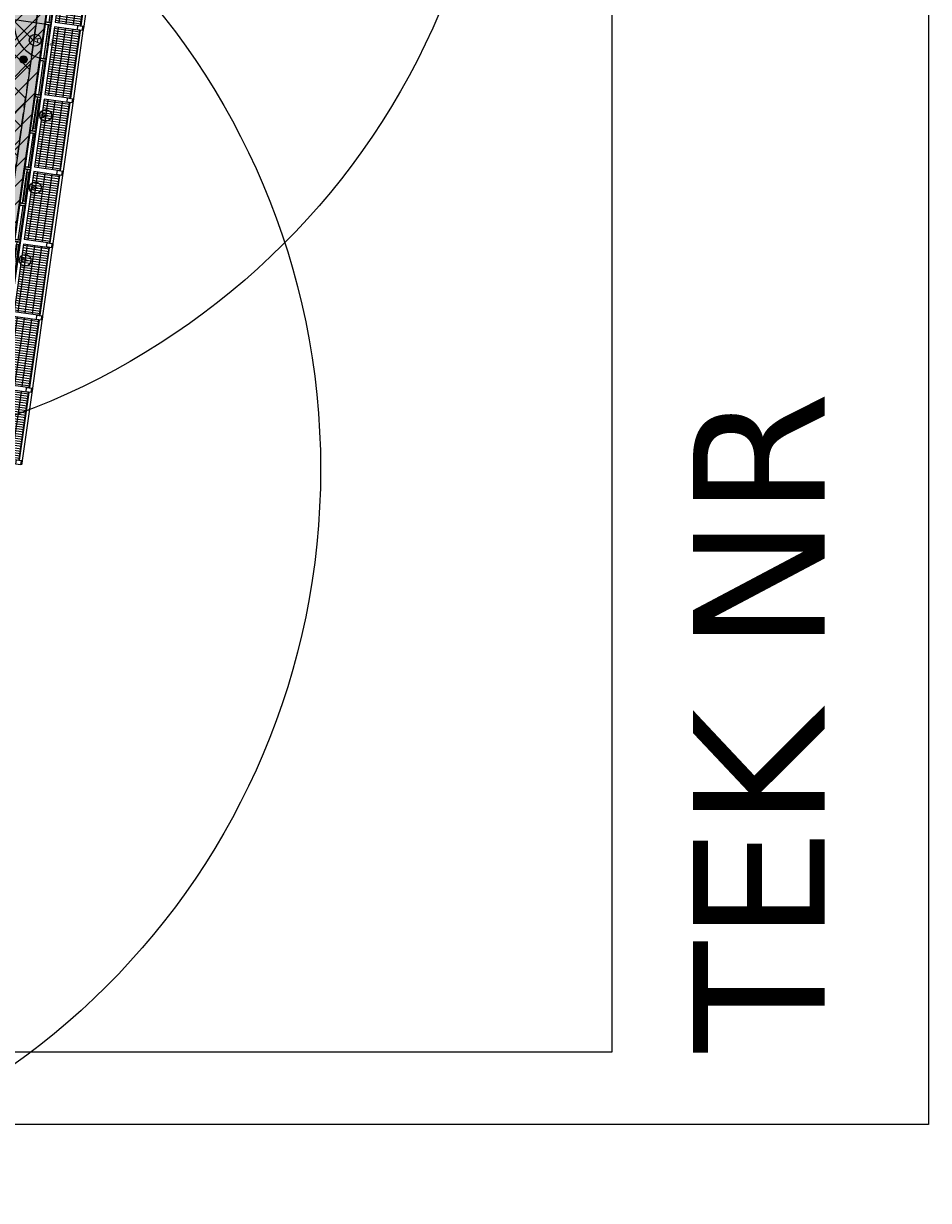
# Model space of a CAD drawing. Header units: millimetres. Extents: x -4107 to 114693, y -37499 to 54671.
# Tile 72 of 156: x 89944 to 114693, y -37499 to -5304. Entities that reach past the tile are written whole.
import ezdxf
from ezdxf.enums import TextEntityAlignment as Align

# ---------------------------------------------------------------- set-up
doc = ezdxf.new("R2010")
doc.units = ezdxf.units.MM
doc.header["$LTSCALE"] = 50
doc.linetypes.add('B0702', pattern=[4.6875, 3.125, -1.5625])
for name, color, linetype in [('FOK_ BRANDSLANGHASPELS', 2, 'Continuous'), ('FOK_08---_MAATVOERING', 2, 'Continuous'), ('FOK_22_BINNENWANDEN', 2, 'Continuous'), ('XREF_06_PLAFOND$0$AA00VV4-_SOLID252', 254, 'Continuous'), ('XREF_06_PLAFOND$0$AI45----_PLAFONDAFW', 2, 'Continuous'), ('XREF_06_Sprinkler installatie$0$WL$1----', 3, 'Continuous'), ('XREF_06_Sprinkler installatie$0$WL6516--', 4, 'Continuous'), ('XREF_06_werkset$0$AA23NH2-_STAAL', 242, 'Continuous'), ('XREF_06_werkset$0$AI28XH2-_STAAL', 1, 'Continuous'), ('XREF_06_werkset$0$AI31----_BUITENKOZ', 242, 'Continuous'), ('XREF_06_werkset$0$AI31XH4-_ALUMINIUM', 242, 'Continuous'), ('XREF_06_werkset$0$AI32XI--_HOUT', 242, 'Continuous'), ('XREF_06_werkset$0$AL$1A---_ALGEMEEN', 7, 'Continuous'), ('XREF_06_werkset$0$AL21RO0-_GLASPLAAT', 2, 'Continuous'), ('XREF_06_werkset$0$AL23NH2-_STAAL', 1, 'Continuous'), ('XREF_06_werkset$0$AL28XH2-_STAAL', 4, 'Continuous'), ('XREF_06_werkset$0$AL31----_BUITENKOZ', 2, 'Continuous'), ('XREF_06_werkset$0$AL31XH4-_ALUMINIUM', 2, 'Continuous'), ('XREF_06_werkset$0$AT$1A---_ALGEMEEN', 7, 'Continuous'), ('XREF_06_werkset$0$AT$8A---_HULPLIJNEN', 241, 'Continuous')]:
    doc.layers.add(name, color=color, linetype=linetype)
doc.styles.add('XREF_06_Sprinkler installatie$0$Standard', font='txt')
doc.styles.add('XREF_06_werkset$0$00_100', font='ABTPR.SHX', dxfattribs={"width": 0.8, "height": 120})
doc.styles.add('XREF_06_werkset$0$02_100', font='B-GBP.SHX', dxfattribs={"width": 0.8, "height": 250})

# ---------------------------------------------------------------- blocks, each defined once
blk = doc.blocks.new('XREF_06_Sprinkler installatie$0$SP-KOP02')
at = {"color": 0, "linetype": 'Continuous'}
for p, q in [((-0.87, -0.02), (0.02, 0.87)), ((-0.85, -0.22), (0.22, 0.85)), ((-0.84, 0.23), (-0.23, 0.84)), ((-0.79, -0.38), (0.38, 0.79)), ((-0.7, -0.52), (0.52, 0.7)), ((-0.6, -0.64), (0.64, 0.6)), ((-0.47, -0.74), (0.74, 0.47)), ((-0.32, -0.81), (0.81, 0.32)), ((-0.14, -0.86), (0.86, 0.14)), ((0.07, -0.87), (0.87, -0.07)), ((0.38, -0.79), (0.79, -0.38))]:
    blk.add_line(p, q, dxfattribs=at)
at = {"color": 0, "linetype": 'Continuous', "const_width": 0.875}
blk.add_lwpolyline([(-0.44, 0, 1), (0.44, 0, 1)], format="xyb", close=True, dxfattribs=at)
at = {"color": 0, "linetype": 'Continuous'}
for radius in [1, 0.875]:
    blk.add_circle((0, 0), radius, dxfattribs=at)
at = {"color": 0, "linetype": 'Continuous', "style": 'XREF_06_Sprinkler installatie$0$Standard', "flags": 1}
for tag, p in [('SP_MATCODE', (2, 2)), ('SP_TEMP', (2, -3)), ('SP_DOORL', (2, -5)), ('SP_KFACT', (2, -7)), ('SP_SPRHK', (2, -9)), ('SP_KLEP', (2, -11))]:
    blk.add_attdef(tag, p, '', height=1, dxfattribs=at)
blk = doc.blocks.new('XREF_06_Sprinkler installatie')
at = {"layer": 'XREF_06_Sprinkler installatie$0$WL$1----'}
h = blk.add_hatch(dxfattribs=at)
h.set_pattern_fill('JIS_WOOD', color=256, scale=500, style=0)
h.set_pattern_definition([(45, (0, -36464.7), (-250, 250), [])])
h.paths.add_polyline_path([(30744, 36095), (95371, 36095), (86389, -27328), (59723, -18674), (68741, 7764), (69242, 10785), (68849, 13406), (67639, 16024), (65646, 18160), (63178, 19545), (60388, 20131), (28895, 21976)], flags=16)
h.paths.add_polyline_path([(29854, 37109), (96538, 37109), (87224, -28665), (58654, -19393), (68002, 8015), (68350, 9912), (68461, 10706), (68321, 11469), (68230, 12766), (68109, 13218), (67907, 13527), (67399, 14921), (67173, 15065), (66710, 15980), (66021, 16693), (65105, 17592), (63975, 18326), (62833, 18842), (59823, 19384), (28024, 21253)])
blk.add_lwpolyline([(29854, 37109), (96538, 37109), (87224, -28665), (58654, -19393), (68002, 8015), (68350, 9912), (68461, 10706), (68321, 11469), (68230, 12766), (68109, 13218), (67907, 13527), (67399, 14921), (67173, 15065), (66710, 15980), (66021, 16693), (65105, 17592), (63975, 18326), (62833, 18842), (59823, 19384), (28024, 21253)], close=True, dxfattribs=at)
at = {"layer": 'XREF_06_Sprinkler installatie$0$WL6516--', "xscale": 99.9999999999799, "yscale": 100, "zscale": 100, "rotation": 7.589429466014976}
blk.add_blockref('XREF_06_Sprinkler installatie$0$SP-KOP02', (89943, -6287), dxfattribs=at)
blk = doc.blocks.new('XREF_06_PLAFOND')
at = {"layer": 'XREF_06_PLAFOND$0$AA00VV4-_SOLID252'}
h = blk.add_hatch(color=256, dxfattribs=at)
edge = h.paths.add_edge_path()
edge.add_line((87220, -28653), (96531, 37100))
edge.add_line((96531, 37100), (29925, 37100))
edge.add_line((29925, 37100), (27765, 20607))
edge.add_line((27765, 20607), (31098, 20429))
edge.add_line((31098, 20429), (31103, 20519))
edge.add_line((31103, 20519), (31163, 20516))
edge.add_line((31163, 20516), (31182, 20830))
edge.add_line((31182, 20830), (60332, 19103))
edge.add_arc((59885, 10785), 8330, -18.8339, 86.9194, ccw=False)
edge.add_line((67769, 8096), (58457, -19219))
edge.add_line((58457, -19219), (58453, -19217))
edge.add_line((58453, -19217), (58423, -19307))
edge.add_line((58423, -19307), (87220, -28653))
edge = h.paths.add_edge_path(flags=16)
edge.add_arc((59885, 10785), 9330, 341.176, 446.6105)
edge.add_line((60436, 20099), (31243, 21828))
edge.add_line((31243, 21828), (28955, 21951))
edge.add_line((28955, 21951), (30807, 36095))
edge.add_line((30807, 36095), (95374, 36095))
edge.add_line((95374, 36095), (86393, -27328))
edge.add_line((86393, -27328), (59702, -18666))
edge.add_line((59702, -18666), (68716, 7775))
at = {"layer": 'XREF_06_PLAFOND$0$AI45----_PLAFONDAFW'}
h = blk.add_hatch(dxfattribs=at)
h.set_pattern_fill('_USER,_O', color=256, scale=1800, pattern_type=0)
h.set_pattern_definition([(351.94, (60508.5, -17546.5), (252.38, 1782.22), [])])
edge = h.paths.add_edge_path(flags=16)
edge.add_arc((41622, 26897), 5450, 0, 180)
edge.add_arc((41622, 26897), 5450, 180, 360)
h.paths.add_polyline_path([(49834, 30277), (51634, 30277), (51634, 27677), (49834, 27677)], flags=16)
edge = h.paths.add_edge_path(flags=16)
edge.add_arc((86127, 26613), 3800, 0, 180)
edge.add_arc((86127, 26613), 3800, 180, 360)
edge = h.paths.add_edge_path(flags=16)
edge.add_arc((74999, -10767), 5450, 0, 180)
edge.add_arc((74999, -10767), 5450, 180, 360)
edge = h.paths.add_edge_path()
edge.add_arc((59888, 10791), 9324, 341.2424, 446.6291)
edge.add_line((60436, 20099), (31243, 21828))
edge.add_line((31243, 21828), (28955, 21951))
edge.add_line((28955, 21951), (30807, 36095))
edge.add_line((30807, 36095), (95374, 36095))
edge.add_line((95374, 36095), (86393, -27328))
edge.add_line((86393, -27328), (59702, -18666))
edge.add_line((59702, -18666), (68717, 7793))
h = blk.add_hatch(dxfattribs=at)
h.set_pattern_fill('_USER,_O', color=256, scale=600, angle=90, pattern_type=0)
h.set_pattern_definition([(81.94, (95317.84, 35698.9), (-594.073, 84.126), [])])
edge = h.paths.add_edge_path(flags=16)
edge.add_arc((86127, 26613), 3800, 0, 360)
edge = h.paths.add_edge_path(flags=16)
edge.add_arc((74999, -10767), 5450, 0, 360)
edge = h.paths.add_edge_path(flags=16)
edge.add_arc((41622, 26897), 5450, 0, 360)
h.paths.add_polyline_path([(49934, 30177), (51534, 30177), (51534, 27777), (49934, 27777)], flags=16)
edge = h.paths.add_edge_path()
edge.add_arc((59888, 10791), 9324, 341.2424, 446.6291)
edge.add_line((60436, 20099), (31243, 21828))
edge.add_line((31243, 21828), (28955, 21951))
edge.add_line((28955, 21951), (30807, 36095))
edge.add_line((30807, 36095), (95374, 36095))
edge.add_line((95374, 36095), (86393, -27328))
edge.add_line((86393, -27328), (59702, -18666))
edge.add_line((59702, -18666), (68717, 7793))
blk = doc.blocks.new('A$C346C0858')
at = {"layer": 'Defpoints'}
for points in [[(0, 0), (0, 84000), (118800, 84000), (118800, 0)], [(1569, 1982), (110153, 1982), (110153, 80482), (1600, 80482)]]:
    blk.add_lwpolyline(points, close=True, dxfattribs=at)
at = {"layer": 'Defpoints', "insert": (112359, 1982), "char_height": 3600, "width": 27694.14, "attachment_point": 1, "rotation": 90}
blk.add_mtext('{\\fVerdana|b0|i0|c0|p34;TEK NR}', dxfattribs=at)
blk = doc.blocks.new('XREF_06_werkset$0$281KOF8D')
blk.add_lwpolyline([(-50, -75), (50, -75), (50, 75), (-50, 75)], close=True)
blk = doc.blocks.new('XREF_06_werkset$0$V-H-00-01Z_09145B1')
at = {"layer": 'XREF_06_werkset$0$AA23NH2-_STAAL', "color": 13}
for p, q in [((67, -211), (1933, -211)), ((108, -820), (108, -100)), ((174, -820), (174, -100)), ((240, -820), (240, -100)), ((306, -820), (306, -100)), ((372, -820), (372, -100)), ((438, -820), (438, -100)), ((504, -820), (504, -100)), ((570, -820), (570, -100)), ((636, -820), (636, -100)), ((702, -820), (702, -100)), ((768, -820), (768, -100)), ((834, -820), (834, -100)), ((900, -820), (900, -100)), ((966, -820), (966, -100)), ((1032, -820), (1032, -100)), ((1098, -820), (1098, -100)), ((1164, -820), (1164, -100)), ((1230, -820), (1230, -100)), ((1296, -820), (1296, -100)), ((1362, -820), (1362, -100)), ((1428, -820), (1428, -100)), ((1494, -820), (1494, -100)), ((1560, -820), (1560, -100)), ((1626, -820), (1626, -100)), ((1692, -820), (1692, -100)), ((1758, -820), (1758, -100)), ((1824, -820), (1824, -100)), ((1890, -820), (1890, -100)), ((67, -409), (1933, -409)), ((67, -607), (1933, -607)), ((67, -805), (1933, -805))]:
    blk.add_line(p, q, dxfattribs=at)
at = {"layer": 'XREF_06_werkset$0$AI28XH2-_STAAL'}
for p, q in [((-50, -901), (50, -901)), ((1950, -901), (2050, -901))]:
    blk.add_line(p, q, dxfattribs=at)
at = {"layer": 'XREF_06_werkset$0$AL21RO0-_GLASPLAAT', "color": 3}
blk.add_lwpolyline([(0, -900), (2000, -900)], dxfattribs=at)
at = {"layer": 'XREF_06_werkset$0$AL23NH2-_STAAL'}
blk.add_lwpolyline([(1933, -100), (67, -100), (67, -820), (67, -820), (67, -820), (1933, -820), (1933, -100), (1933, -100)], close=True, dxfattribs=at)
at = {"layer": 'XREF_06_werkset$0$AL28XH2-_STAAL'}
for p, q in [((0, -901), (0, -875)), ((2000, -901), (2000, -875))]:
    blk.add_line(p, q, dxfattribs=at)
at = {"layer": 'XREF_06_werkset$0$AL28XH2-_STAAL', "rotation": 180}
for p in [(0, -800), (2000, -800)]:
    blk.add_blockref('XREF_06_werkset$0$281KOF8D', p, dxfattribs=at)
blk = doc.blocks.new('XREF_06_werkset$0$V-K-39-003S_B09145W02')
at = {"color": 0, "linetype": 'ByBlock'}
blk.add_lwpolyline([(-60, 9), (-60, -161), (0, -161), (0, 9)], close=True, dxfattribs=at)
blk = doc.blocks.new('XREF_06_werkset$0$V-K-39-003X_B09145W02')
at = {"color": 0, "linetype": 'ByBlock'}
blk.add_lwpolyline([(60, 9), (60, -161), (0, -161), (0, 9)], close=True, dxfattribs=at)
blk = doc.blocks.new('XREF_06_werkset$0$V-K-39-005S_B09145W02')
at = {"color": 0}
blk.add_lwpolyline([(-67, 0), (-67, -85), (0, -85), (0, 0)], close=True, dxfattribs=at)
blk = doc.blocks.new('XREF_06_werkset$0$V-K-39-005X_B09145W02')
at = {"color": 0}
blk.add_lwpolyline([(67, 0), (67, -85), (0, -85), (0, 0)], close=True, dxfattribs=at)
blk = doc.blocks.new('XREF_06_werkset$0$V-H-31-00JX_B09145W02')
at = {"layer": 'XREF_06_werkset$0$AI31XH4-_ALUMINIUM'}
for p, q in [((60, 90), (1000, 90)), ((127, 10), (933, 10)), ((60, -80), (1000, -80)), ((127, -76), (933, -76))]:
    blk.add_line(p, q, dxfattribs=at)
at = {"layer": 'XREF_06_werkset$0$AL$1A---_ALGEMEEN'}
blk.add_circle((530, -284), 161, dxfattribs=at)
at = {"layer": 'XREF_06_werkset$0$AL31XH4-_ALUMINIUM'}
for p, q in [((127, -10), (933, -10)), ((127, -56), (933, -56))]:
    blk.add_line(p, q, dxfattribs=at)
for name, p in [('XREF_06_werkset$0$V-K-39-003X_B09145W02', (0, 80)), ('XREF_06_werkset$0$V-K-39-003S_B09145W02', (1060, 80))]:
    blk.add_blockref(name, p, dxfattribs=at)
at = {"layer": 'XREF_06_werkset$0$AL31XH4-_ALUMINIUM', "xscale": 0.8955223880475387}
for name, p in [('XREF_06_werkset$0$V-K-39-005X_B09145W02', (67, 10)), ('XREF_06_werkset$0$V-K-39-005S_B09145W02', (993, 10))]:
    blk.add_blockref(name, p, dxfattribs=at)
at = {"layer": 'XREF_06_werkset$0$AT$1A---_ALGEMEEN', "color": 7, "style": 'XREF_06_werkset$0$02_100', "width": 0.8}
blk.add_text('v', height=250, dxfattribs=at).set_placement((530, -241), align=Align.MIDDLE_CENTER)
at = {"layer": 'XREF_06_werkset$0$AT$8A---_HULPLIJNEN', "color": 1, "style": 'XREF_06_werkset$0$00_100', "width": 0.8}
blk.add_text('bu', height=120, dxfattribs=at).set_placement((440, -234))
blk = doc.blocks.new('XREF_06_werkset$0$V-H-31-00KX_B09145W02')
at = {"layer": 'XREF_06_werkset$0$AI31----_BUITENKOZ'}
for p, q in [((60, 89.5), (1000, 89.5)), ((60, -80.5), (1000, -80.5))]:
    blk.add_line(p, q, dxfattribs=at)
at = {"layer": 'XREF_06_werkset$0$AL31----_BUITENKOZ'}
for p, q in [((60, -20.5), (1000, -20.5)), ((60, -65.5), (1000, -65.5))]:
    blk.add_line(p, q, dxfattribs=at)
for name, p in [('XREF_06_werkset$0$V-K-39-003X_B09145W02', (0, 80.5)), ('XREF_06_werkset$0$V-K-39-003S_B09145W02', (1060, 80.5))]:
    blk.add_blockref(name, p, dxfattribs=at)
blk = doc.blocks.new('XREF_06_werkset$0$P-H-31-00ZX_09145B1')
at = {"layer": 'XREF_06_werkset$0$AI31----_BUITENKOZ'}
for p, q in [((60, 90), (1000, 90)), ((60, -80), (1000, -80))]:
    blk.add_line(p, q, dxfattribs=at)
blk.add_lwpolyline([(1000, -16), (1000, 924, 0.41421), (60, -16)], format="xyb", dxfattribs=at)
at = {"layer": 'XREF_06_werkset$0$AL$1A---_ALGEMEEN'}
blk.add_circle((530, 288), 161, dxfattribs=at)
at = {"layer": 'XREF_06_werkset$0$AL31----_BUITENKOZ'}
blk.add_line((60, -16), (1000, -16), dxfattribs=at)
blk.add_lwpolyline([(64, -20), (996, -20), (998, -60), (62, -60)], close=True, dxfattribs=at)
for name, p in [('XREF_06_werkset$0$V-K-39-003X_B09145W02', (0, 80)), ('XREF_06_werkset$0$V-K-39-003S_B09145W02', (1060, 80))]:
    blk.add_blockref(name, p, dxfattribs=at)
at = {"layer": 'XREF_06_werkset$0$AT$1A---_ALGEMEEN', "color": 7, "style": 'XREF_06_werkset$0$02_100', "width": 0.8}
blk.add_text('A', height=250, dxfattribs=at).set_placement((530, 259), align=Align.MIDDLE_CENTER)
at = {"layer": 'XREF_06_werkset$0$AT$8A---_HULPLIJNEN', "color": 1, "style": 'XREF_06_werkset$0$00_100', "width": 0.8}
blk.add_text('bu', height=120, dxfattribs=at).set_placement((440, -234))
blk = doc.blocks.new('XREF_06_werkset')
at = {"layer": 'XREF_06_werkset$0$AI32XI--_HOUT'}
for p, q in [((96727, 37270), (87360, -28877)), ((96260, 36864), (87026, -28343))]:
    blk.add_line(p, q, dxfattribs=at)
at = {"rotation": 81.9399999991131}
for name, p in [('XREF_06_werkset$0$V-H-00-01Z_09145B1', (90697, -5315)), ('XREF_06_werkset$0$V-H-31-00KX_B09145W02', (90613, -5334)), ('XREF_06_werkset$0$P-H-31-00ZX_09145B1', (90473, -6324)), ('XREF_06_werkset$0$V-H-00-01Z_09145B1', (90416, -7296)), ('XREF_06_werkset$0$V-H-31-00KX_B09145W02', (90332, -7314)), ('XREF_06_werkset$0$V-H-31-00JX_B09145W02', (90192, -8304)), ('XREF_06_werkset$0$V-H-00-01Z_09145B1', (90136, -9276)), ('XREF_06_werkset$0$V-H-31-00KX_B09145W02', (90052, -9294)), ('XREF_06_werkset$0$V-H-31-00JX_B09145W02', (89912, -10284)), ('XREF_06_werkset$0$V-H-00-01Z_09145B1', (89855, -11256)), ('XREF_06_werkset$0$V-H-31-00KX_B09145W02', (89771, -11274)), ('XREF_06_werkset$0$V-H-31-00JX_B09145W02', (89631, -12265)), ('XREF_06_werkset$0$V-H-00-01Z_09145B1', (89575, -13236)), ('XREF_06_werkset$0$V-H-00-01Z_09145B1', (89295, -15216)), ('XREF_06_werkset$0$V-H-00-01Z_09145B1', (89014, -17197))]:
    blk.add_blockref(name, p, dxfattribs=at)
blk = doc.blocks.new('A$C4D8164B4')
at = {"layer": 'FOK_ BRANDSLANGHASPELS', "color": 2}
blk.add_circle((20000, 20000), 20000, dxfattribs=at)

msp = doc.modelspace()

# ---------------------------------------------------------------- hatches: boundary and pattern name
at = {"layer": 'FOK_08---_MAATVOERING'}
h = msp.add_hatch(dxfattribs=at)
h.set_pattern_fill('ANSI37', color=254, scale=200, style=0)
h.set_pattern_definition([(45, (10119.66, -50497.9), (-449.013, 449.013), []), (135, (10119.66, -50497.9), (-449.013, -449.013), [])])
h.paths.add_polyline_path([(83402, -3871.3), (80976.4, -21000.4), (87926.7, -21984.6), (90352.3, -4855.5)])

# ---------------------------------------------------------------- linework, layer by layer
at = {"layer": 'FOK_08---_MAATVOERING', "color": 13, "linetype": 'B0702', "ltscale": 2}
msp.add_lwpolyline([(83402, -3871.3), (80976.4, -21000.4), (87926.7, -21984.6), (90352.3, -4855.5), (83402, -3871.3)], dxfattribs=at)

# ---------------------------------------------------------------- block references
for name in ['XREF_06_werkset', 'XREF_06_PLAFOND', 'XREF_06_PLAFOND', 'XREF_06_Sprinkler installatie', 'XREF_06_Sprinkler installatie']:
    msp.add_blockref(name, (0, 0))
at = {"layer": 'Defpoints'}
msp.add_blockref('A$C346C0858', (-4107.3, -35418.8), dxfattribs=at)
msp.add_blockref('A$C346C0858', (-4107.3, -35418.8), dxfattribs=at)
at = {"layer": 'FOK_22_BINNENWANDEN', "color": 5}
for p in [(62903.1, -17201.9), (58068.5, -37498.6)]:
    msp.add_blockref('A$C4D8164B4', p, dxfattribs=at)

doc.saveas('drawing.dxf')
